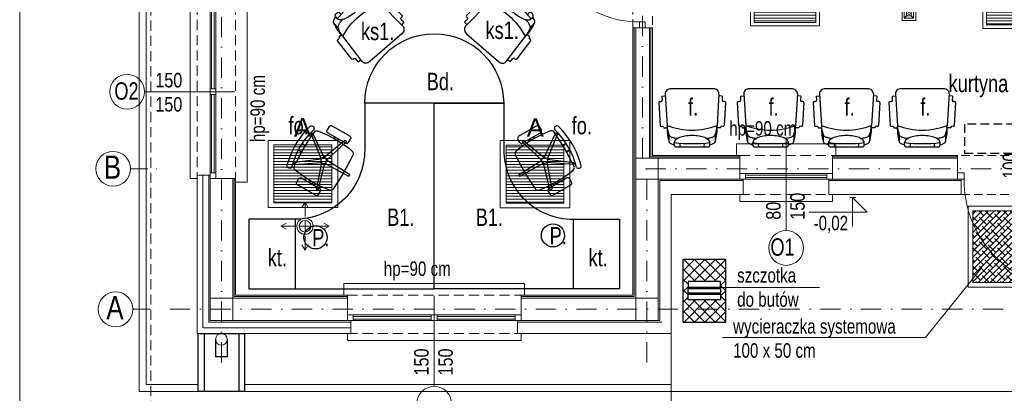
# Model space of a CAD drawing. Header units: inches. Extents: x 67014 to 70164, y -40762 to -35657.
# Tile 21 of 55: x 68189 to 69040, y -40243 to -39921. Entities that reach past the tile are written whole.
import ezdxf
from ezdxf.enums import TextEntityAlignment as Align

# ---------------------------------------------------------------- set-up
doc = ezdxf.new("R2010")
doc.units = ezdxf.units.IN
doc.header["$MEASUREMENT"] = 0
doc.linetypes.add('DASHDOT', pattern=[1, 0.5, -0.25, 0, -0.25])
doc.linetypes.add('HIDDEN', pattern=[0.375, 0.25, -0.125])
for name, color, linetype, lineweight in [('--proj.wentylacja', 251, 'Continuous', 0), ('A--tabelka rysunku', 7, 'Continuous', 0), ('LUXIONA', 140, 'Continuous', 0), ('p--dach', 7, 'Continuous', 20), ('p--dach-rura spustowa', 7, 'Continuous', 0), ('p--drzwi', 251, 'Continuous', 0), ('p--koty wysok.', 7, 'Continuous', 0), ('p--meble numeracja', 5, 'Continuous', 0), ('p--obrzeże bet.', 252, 'Continuous', 0), ('p--ocieplenie-w.zew', 7, 'Continuous', 0), ('p--okna', 7, 'Continuous', 0), ('p--opis drzwi', 252, 'Continuous', 0), ('p--opis okna', 7, 'Continuous', 0), ('p--opisy dodatkowe', 7, 'Continuous', 0), ('p--osie konstr', 7, 'DASHDOT', 15), ('p--osie konstr.-NR', 7, 'DASHDOT', 15), ('p--podciąg', 7, 'Continuous', 0), ('p--płyta GK', 7, 'Continuous', 0), ('p--wycieraczka', 252, 'Continuous', 0), ('p--wyposażenie', 84, 'Continuous', 25), ('p--ściana szkielet', 7, 'Continuous', 0)]:
    doc.layers.add(name, color=color, linetype=linetype, lineweight=lineweight)
doc.layers.add('16a-elew.cienka', color=251, linetype='Continuous')
doc.layers.add('A36-obrzeże', color=252, linetype='Continuous')
doc.styles.add('1-50', font='arial.ttf', dxfattribs={"width": 0.75, "height": 12.5})
doc.styles.get("Standard").update_dxf_attribs({"font": 'ARIAL.TTF'})
doc.styles.add('STYL-1', font='arial.ttf', dxfattribs={"width": 0.75})
doc.linetypes.add('BATTING', pattern='A,0.0001,-0.1,[134,ltypeshp.shx,S=0.1,R=0,X=-0.1,Y=0],-0.2,[134,ltypeshp.shx,S=0.1,R=180,X=0.1,Y=0],-0.1', length=0.4001)

# ---------------------------------------------------------------- blocks, each defined once
blk = doc.blocks.new('sof11_r')
for p, q in [((19.98, 34.88), (19.38, 34.85)), ((19.38, 34.85), (19.53, 31.85)), ((20.87, 36.93), (20.93, 35.93)), ((45.17, 39.11), (21.82, 37.98)), ((46.23, 38.16), (46.28, 37.16)), ((51.6, 36.44), (47.33, 36.22)), ((51.6, 36.44), (51.76, 33.45)), ((2, 25.76), (4.37, 25.76)), ((12.61, 30.34), (5.61, 30.34)), ((53.8, 33.56), (21.8, 31.85)), ((59.07, -7.89), (59.07, 28.56)), ((0, 23.76), (0, -3.09)), ((2, -5.09), (4.37, -5.09)), ((12.61, -9.66), (5.61, -9.66)), ((19.38, -14.18), (19.53, -11.18)), ((19.98, -14.21), (19.38, -14.18)), ((20.87, -16.26), (20.93, -15.26)), ((53.8, -12.88), (21.8, -11.18)), ((46.23, -17.49), (46.28, -16.49)), ((51.6, -15.77), (47.33, -15.54)), ((51.6, -15.77), (51.76, -12.78)), ((45.17, -18.43), (21.82, -17.31))]:
    blk.add_line(p, q)
for points in [[(2.23, 25.76, -0.030204), (2.78, 27.41, -0.097163), (4.32, 29.79, -0.203453), (5.61, 30.34, -0.203453)], [(4.37, -5.09, 0.184283), (6.75, -4.18, 0.102242), (9.43, -0.57, 0.061197), (10.93, 4.08, 0.047488), (11.52, 10.34, 0.047488), (10.93, 16.59, 0.061197), (9.43, 21.24, 0.102242), (6.75, 24.85, 0.184283), (4.37, 25.76, 0.184283)], [(8.71, 22.55, -0.01879), (8.95, 24.41, -0.054131), (9.78, 27.41, -0.097163), (11.32, 29.79, -0.203453), (12.61, 30.34, -0.203453)], [(2.23, -5.09, 0.030204), (2.78, -6.74, 0.097163), (4.32, -9.12, 0.203453), (5.61, -9.66, 0.203453)], [(8.71, -1.88, 0.01879), (8.95, -3.74, 0.054131), (9.78, -6.74, 0.097163), (11.32, -9.12, 0.203453), (12.61, -9.66, 0.203453)]]:
    blk.add_lwpolyline(points, format="xyb")
for centre, radius, start, end in [((19.93, 35.88), 1, 273.04478, 3.04478), ((21.87, 36.99), 1, 93.04478, 183.04478), ((45.23, 38.11), 1, 3.04478, 93.04478), ((47.28, 37.21), 1, 183.04478, 273.04478), ((2, 23.76), 2, 90, 180), ((122.88, 10.34), 119.5, 172.58553, 187.41447), ((18.77, -22.91), 54.85, 86.83081, 103.88055), ((21.41, 5.61), 26.24, 89.1562, 109.59965), ((68.33, 10.34), 51.27, 155.1826, 204.8174), ((54.07, 28.56), 5, 0, 93.04478), ((1.91, 14.05), 6.89, 73.91414, 106.08586), ((1.91, 6.62), 6.89, 253.91414, 286.08586), ((2, -3.09), 2, 180, 270), ((54.07, -7.89), 5, 266.95522, 0), ((18.77, 43.58), 54.85, 256.11945, 273.16919), ((21.41, 15.06), 26.24, 250.40035, 270.8438), ((19.93, -15.21), 1, 356.95522, 86.95522), ((21.87, -16.31), 1, 176.95522, 266.95522), ((47.28, -16.54), 1, 86.95522, 176.95522), ((45.23, -17.44), 1, 266.95522, 356.95522)]:
    blk.add_arc(centre, radius, start, end)
blk = doc.blocks.new('krzesło obrotowe')
for p, q in [((-8.95, 23.07), (-8.94, 20.22)), ((7.39, 24.53), (-7.53, 24.49)), ((8.82, 20.27), (8.82, 23.12)), ((-7.51, 18.81), (7.41, 18.85)), ((-1.47, 18.82), (-1.47, 17.39)), ((-0.66, 2.03), (5.74, 20.18)), ((1.37, 18.83), (1.37, 17.4)), ((7.11, 19.74), (1.72, 1.26)), ((6.18, 20.4), (6.88, 20.18)), ((-17.49, 12.18), (-17.07, 12.78)), ((-2.13, -0.01), (-17.42, 11.69)), ((-16.58, 12.86), (-0.66, 2.03)), ((-19.49, 2.43), (-16.69, 2.44)), ((-19.48, 2.79), (-16.68, 2.79)), ((1.72, 1.26), (20.97, 0.78)), ((21.31, 0.43), (21.32, -0.3)), ((-19.48, -2.54), (-16.67, -2.53)), ((-19.46, -2.9), (-16.67, -2.89)), ((-17.36, -11.79), (-2.13, -0.01)), ((-0.65, -2.03), (-16.51, -12.96)), ((5.85, -20.15), (-0.65, -2.03)), ((20.97, -0.66), (1.73, -1.25)), ((1.73, -1.25), (7.22, -19.7)), ((-16.99, -12.87), (-17.42, -12.28)), ((-8.82, -23.12), (-8.82, -20.27)), ((-7.41, -18.85), (7.51, -18.81)), ((-1.37, -18.83), (-1.37, -17.4)), ((1.47, -18.82), (1.47, -17.39)), ((6.99, -20.14), (6.3, -20.37)), ((8.94, -20.22), (8.95, -23.07)), ((7.53, -24.49), (-7.39, -24.53))]:
    blk.add_line(p, q)
blk.add_circle((0, 0), 2.13)
for centre, radius, start, end in [((-7.53, 23.07), 1.42, 90.16215, 180.16215), ((7.4, 23.11), 1.42, 0.16215, 90.16215), ((37.88, 0.11), 60.97, 164.37166, 195.95263), ((-19.3, 15.49), 1.86, 0.16215, 146.03866), ((37.88, 0.11), 57.42, 164.45033, 195.87397), ((163.51, 0.46), 180.21, 175.6008, 184.7235), ((-14.04, 14.12), 2.13, 99.26478, 175.6008), ((0.21, -73.23), 90.64, 81.05952, 99.26478), ((-7.52, 20.23), 1.42, 180.16215, 270.16215), ((6.07, 20.06), 0.355, 72.16215, 160.57632), ((6.77, 19.84), 0.355, 343.74797, 72.16215), ((7.4, 20.27), 1.42, 270.16215, 0.16215), ((13.96, 14.2), 2.13, 4.7235, 81.05952), ((-163.51, -0.46), 180.21, 355.6008, 4.7235), ((-17.21, 11.98), 0.355, 144.16215, 232.57632), ((-16.78, 12.57), 0.355, 55.74797, 144.16215), ((20.96, 0.42), 0.355, 0.16215, 88.57632), ((20.96, -0.31), 0.355, 271.74797, 0.16215), ((-17.14, -12.07), 0.355, 127.74797, 216.16215), ((-16.71, -12.66), 0.355, 216.16215, 304.57632), ((-19.21, -15.6), 1.86, 214.28563, 0.16215), ((-13.96, -14.2), 2.13, 184.7235, 261.05952), ((-0.21, 73.23), 90.64, 261.05952, 279.26478), ((-7.4, -20.27), 1.42, 90.16215, 180.16215), ((6.19, -20.03), 0.355, 199.74797, 288.16215), ((6.88, -19.8), 0.355, 288.16215, 16.57632), ((7.52, -20.23), 1.42, 0.16215, 90.16215), ((14.04, -14.12), 2.13, 279.26478, 355.6008), ((-7.4, -23.11), 1.42, 180.16215, 270.16215), ((7.53, -23.07), 1.42, 270.16215, 0.16215)]:
    blk.add_arc(centre, radius, start, end)
blk = doc.blocks.new('kota wykoń')
for p, q in [((0, 25), (0, 0)), ((0, 0), (-12.5, 12.5)), ((-12.5, 12.5), (37.5, 12.5))]:
    blk.add_line(p, q)
at = {"lineweight": 0}
blk.add_line((-2.5, 0), (2.5, 0), dxfattribs=at)
blk = doc.blocks.new('okno-80-33.65')
at = {"linetype": 'Continuous', "ltscale": 35}
for p, q in [((-83, 10), (3, 10)), ((-80, -39.65), (0, -39.65))]:
    blk.add_line(p, q, dxfattribs=at)
for p, q in [((-83, 0), (-83, 10)), ((3, 0), (3, 10)), ((-80, 0), (-83, 0)), ((-80, -20.45), (-80, 0)), ((0, 0), (0, -20.45)), ((0, 0), (3, 0)), ((-80, -20.45), (-80, -15.45)), ((-80, -15.45), (-75, -15.45)), ((-75, -15.45), (-5, -15.45)), ((-75, -15.45), (-75, -20.45)), ((-75, -16.95), (-5, -16.95)), ((-5, -20.45), (-5, -15.45)), ((-5, -15.45), (0, -15.45)), ((0, -15.45), (0, -20.45)), ((-75, -20.45), (-80, -20.45)), ((-77, -33.65), (-77, -20.45)), ((-75, -19.11), (-5, -19.11)), ((-5, -20.45), (-75, -20.45)), ((0, -20.45), (-5, -20.45)), ((-3, -20.45), (-3, -33.65)), ((-80, -39.65), (-80, -33.65)), ((0, -33.65), (0, -39.65))]:
    blk.add_line(p, q)
at = {"linetype": 'HIDDEN', "ltscale": 35}
for p, q in [((-80, 0), (0, 0)), ((-80, -33.65), (0, -33.65))]:
    blk.add_line(p, q, dxfattribs=at)
blk = doc.blocks.new('okno-150-33.15')
at = {"linetype": 'Continuous', "ltscale": 35}
for p, q in [((-3, 10), (153, 10)), ((0, -39.15), (150, -39.15))]:
    blk.add_line(p, q, dxfattribs=at)
for p, q in [((-3, 0), (-3, 10)), ((153, 0), (153, 10)), ((0, 0), (-3, 0)), ((0, -21.95), (0, 0)), ((150, 0), (150, -21.95)), ((150, 0), (153, 0)), ((0, -21.95), (0, -16.95)), ((0, -16.95), (5, -16.95)), ((5, -16.95), (145, -16.95)), ((5, -16.95), (5, -21.95)), ((72.5, -21.95), (72.5, -16.95)), ((77.5, -16.95), (77.5, -21.95)), ((145, -21.95), (145, -16.95)), ((145, -16.95), (150, -16.95)), ((150, -16.95), (150, -21.95)), ((5, -21.95), (0, -21.95)), ((3, -33.15), (3, -21.95)), ((5, -18.45), (72.5, -18.45)), ((5, -20.61), (72.5, -20.61)), ((145, -21.95), (5, -21.95)), ((77.5, -18.45), (145, -18.45)), ((77.5, -20.61), (145, -20.61)), ((150, -21.95), (145, -21.95)), ((147, -21.95), (147, -33.15)), ((0, -39.15), (0, -33.15)), ((150, -33.15), (150, -39.15))]:
    blk.add_line(p, q)
at = {"linetype": 'HIDDEN', "ltscale": 35}
for p, q in [((0, 0), (150, 0)), ((0, -33.15), (150, -33.15))]:
    blk.add_line(p, q, dxfattribs=at)
blk = doc.blocks.new('drzwi-90-100')
for p, q in [((10.1, 87.38), (5.05, 87.38)), ((5.05, 87.38), (5.05, 2.53)), ((10.1, 2.53), (10.1, 87.38)), ((5.05, 2.53), (0, 2.53)), ((0, 2.53), (0, -2.53)), ((5.05, -2.53), (5.05, 2.53)), ((5.05, 2.53), (10.1, 2.53)), ((100, 2.53), (94.95, 2.53)), ((94.95, 2.53), (94.95, -2.53)), ((100, -2.53), (100, 2.53)), ((0, -2.53), (5.05, -2.53)), ((94.95, -2.53), (100, -2.53))]:
    blk.add_line(p, q)
blk.add_arc((10.8, 3.23), 84.15, 359.52334, 90.47666)
blk = doc.blocks.new('szczotka do butów')
h = blk.add_hatch()
h.set_pattern_fill('ANSI37-Metric', color=256, scale=2, angle=-90, style=0)
h.set_pattern_definition([(-45, (2443.106, -1011.535), (4.490128, 4.490128), []), (45, (2443.106, -1011.535), (-4.490128, 4.490128), [])])
h.paths.add_polyline_path([(0, -37), (54, -37), (54, 0), (0, 0)])
h.paths.add_polyline_path([(19, -4.5), (24, -4.5), (24, -32.5), (19, -32.5)], flags=16)
h.paths.add_polyline_path([(35, -4.5), (30, -4.5), (30, -32.5), (35, -32.5)], flags=16)
h.paths.add_polyline_path([(25, -4.5), (29, -4.5), (29, -32.5), (25, -32.5)], flags=16)
for points in [[(0, -37), (54, -37), (54, 0), (0, 0)], [(19, -4.5), (24, -4.5), (24, -32.5), (19, -32.5)], [(25, -4.5), (29, -4.5), (29, -32.5), (25, -32.5)], [(35, -4.5), (30, -4.5), (30, -32.5), (35, -32.5)]]:
    blk.add_lwpolyline(points, close=True)
blk = doc.blocks.new('went-rzut parter-inst')
for p, q in [((-1073.7, -537.81), (-1076.39, -542.39)), ((-1073.7, -550.23), (-1073.7, -537.81)), ((-1073.7, -537.81), (-1071.02, -542.39)), ((-1094.5, -558.61), (-1089.92, -555.92)), ((-1094.5, -558.61), (-1089.92, -561.29)), ((-1082.08, -558.61), (-1094.5, -558.61)), ((-1078.7, -558.61), (-1068.7, -558.61)), ((-1073.7, -563.61), (-1073.7, -553.61)), ((-1073.7, -563.61), (-1073.7, -553.61)), ((-1073.7, -553.61), (-1073.7, -563.61)), ((-1065.32, -558.61), (-1052.9, -558.61)), ((-1052.9, -558.61), (-1057.48, -555.92)), ((-1052.9, -558.61), (-1057.48, -561.29)), ((-1073.7, -566.99), (-1073.7, -579.41)), ((-1073.7, -579.41), (-1076.39, -574.82)), ((-1073.7, -579.41), (-1071.02, -574.82))]:
    blk.add_line(p, q)
for radius, start, end in [(7, 90, 270), (7, 0, 180), (7, 270, 90), (7, 180, 0), (5, 90, 270), (5, 90, 270), (5, 0, 180), (5, 0, 180), (5, 0, 180), (5, 0, 180), (5, 180, 0), (5, 180, 0), (5, 180, 0), (5, 180, 0), (5, 270, 90), (5, 270, 90)]:
    blk.add_arc((-1073.7, -558.61), radius, start, end)
blk = doc.blocks.new('A')
at = {"layer": 'LUXIONA', "linetype": 'Continuous'}
h = blk.add_hatch(dxfattribs=at)
h.set_pattern_fill('ANSI31', color=256, scale=200, angle=135)
h.set_pattern_definition([(180, (365.154, -7.218), (-2e-15, -25), [])])
h.paths.add_polyline_path([(51, 540), (51, 40), (551, 40), (551, 540)])
for p, q in [((51, 290), (51, 540)), ((301, 540), (51, 540)), ((301, 540), (551, 540)), ((551, 540), (551, 40))]:
    blk.add_line(p, q, dxfattribs=at)
for points in [[(0, 580), (602, 580), (602, 0), (0, 0)], [(51, 540), (551, 540), (551, 40), (51, 40)], [(51, 540), (551, 540), (551, 40), (51, 40)]]:
    blk.add_lwpolyline(points, close=True, dxfattribs=at)
for p in [(551, 468.6), (551, 397.1), (551, 325.7), (551, 254.3), (551, 182.9), (551, 111.4)]:
    blk.add_point(p, dxfattribs=at)
at = {"layer": 'LUXIONA'}
blk.add_attdef('OZNACZENIE', text='', height=80, dxfattribs=at).set_placement((298.1, 611.8), align=Align.CENTER)
blk = doc.blocks.new('B')
at = {"layer": 'LUXIONA', "linetype": 'Continuous'}
h = blk.add_hatch(dxfattribs=at)
h.set_pattern_fill('ANSI31', color=256, scale=200, angle=135)
h.set_pattern_definition([(180, (966.344, -170.453), (-2e-15, -25), [])])
h.paths.add_polyline_path([(30.6, 263.5), (30.6, 31.5), (564.4, 31.5), (564.4, 263.5)])
for points in [[(0, 0), (595, 0), (595, 295), (0, 295)], [(30.6, 31.5), (564.4, 31.5), (564.4, 263.5), (30.6, 263.5)]]:
    blk.add_lwpolyline(points, close=True, dxfattribs=at)
at = {"layer": 'LUXIONA'}
blk.add_attdef('OZNACZENIE', text='', height=80, dxfattribs=at).set_placement((297.5, 343.1), align=Align.CENTER)
blk = doc.blocks.new('Lovato')
at = {"layer": 'LUXIONA'}
for p, q in [((-40, 40), (-20, 20)), ((20, 20), (40, 40)), ((-20, -20), (-40, -40)), ((20, -20), (40, -40))]:
    blk.add_line(p, q, dxfattribs=at)
for points in [[(-60, -60), (60, -60), (60, 60), (-60, 60)], [(-40, 40), (40, 40), (40, -40), (-40, -40)], [(-20, 20), (20, 20), (20, -20), (-20, -20)]]:
    blk.add_lwpolyline(points, close=True, dxfattribs=at)
blk.add_circle((0, 0), 9.01, dxfattribs=at)
blk.add_attdef('OZNACZENIE', text='', height=145.9, dxfattribs=at).set_placement((-39.7, 102.1), align=Align.CENTER)

msp = doc.modelspace()

# ---------------------------------------------------------------- hatches: boundary and pattern name
at = {"layer": 'p--wycieraczka', "ltscale": 8}
h = msp.add_hatch(dxfattribs=at)
h.set_pattern_fill('ANSI38', color=256, scale=30, style=0)
h.set_pattern_definition([(45, (-5144.91, -11520.9702), (-2.65165043, 2.65165043), []), (135, (-5144.91, -11520.9702), (-7.95495129, 2.65165043), [9.375, -5.625])])
h.paths.add_polyline_path([(69012.306, -40085.711), (69104.306, -40085.711), (69104.306, -40147.711), (69012.306, -40147.711)])

# ---------------------------------------------------------------- linework, layer by layer
at = {"layer": 'A--tabelka rysunku', "linetype": 'Continuous'}
msp.add_lwpolyline([(68189.402, -40726.616), (70129.402, -40726.616), (70129.402, -39311.616), (68189.402, -39311.616)], close=True, dxfattribs=at)
at = {"layer": 'A36-obrzeże', "linetype": 'Continuous', "ltscale": 35}
for p, q in [((68348.573, -40191.711), (68348.573, -40241.711)), ((68358.573, -40196.711), (68358.573, -40211.711)), ((68368.573, -40196.711), (68368.573, -40211.711)), ((68378.573, -40191.711), (68378.573, -40241.711)), ((68368.573, -40211.711), (68358.573, -40211.711))]:
    msp.add_line(p, q, dxfattribs=at)
msp.add_lwpolyline([(68383.573, -40241.711), (68343.573, -40241.711), (68343.573, -40191.711), (68383.573, -40191.711)], close=True, dxfattribs=at)
at = {"layer": 'p--dach', "linetype": 'HIDDEN', "ltscale": 35}
msp.add_lwpolyline([(68302.623, -39427.311), (69582.623, -39427.311), (69582.623, -40271.711), (68302.623, -40271.711)], close=True, dxfattribs=at)
at = {"layer": 'p--dach-rura spustowa', "linetype": 'Continuous', "ltscale": 75}
msp.add_circle((68363.573, -40196.711), 5, dxfattribs=at)
at = {"layer": 'p--obrzeże bet.', "linetype": 'Continuous', "ltscale": 35}
for p, q in [((68752.023, -40191.711), (68752.023, -40241.711)), ((68752.023, -40241.711), (68752.023, -40432.386)), ((68752.023, -40241.711), (69133.223, -40241.711))]:
    msp.add_line(p, q, dxfattribs=at)
for points in [[(69133.223, -40241.711), (69592.623, -40241.711), (69592.623, -39457.311), (68292.623, -39457.311), (68292.623, -40241.711), (68752.023, -40241.711)], [(68343.573, -39463.311), (68298.623, -39463.311), (68298.623, -40235.711), (68343.573, -40235.711)], [(68383.573, -40235.711), (68752.023, -40235.711)]]:
    msp.add_lwpolyline(points, dxfattribs=at)
at = {"layer": 'p--ocieplenie-w.zew', "linetype": 'BATTING', "ltscale": 10}
for p, q in [((68347.623, -40186.786), (68347.623, -40055.061)), ((68347.699, -40186.711), (68475.319, -40186.711))]:
    msp.add_line(p, q, dxfattribs=at)
at = {"layer": 'p--opis okna'}
for p, q in [((68297.162, -39983.061), (68375.123, -39983.061)), ((68851.223, -40102.83), (68851.223, -40023.719)), ((68547.319, -40237.173), (68547.319, -40159.211))]:
    msp.add_line(p, q, dxfattribs=at)
for centre in [(68282.162, -39983.061), (68851.223, -40117.83), (68547.319, -40252.173)]:
    msp.add_circle(centre, 15, dxfattribs=at)
at = {"layer": 'p--opisy dodatkowe'}
for points in [[(68796.301, -40195.191), (68971.613, -40195.191), (69020.335, -40134.728)], [(68783.602, -40152.066), (68879.904, -40152.066)]]:
    msp.add_lwpolyline(points, dxfattribs=at)
at = {"layer": 'p--osie konstr', "linetype": 'DASHDOT', "ltscale": 35}
for p, q in [((68363.573, -40216.711), (68363.573, -39457.311)), ((68727.073, -40040.511), (68727.073, -39457.311)), ((68729.823, -40049.511), (69154.173, -40049.511)), ((68731.073, -40216.711), (68731.073, -40049.511)), ((69600.19, -40170.761), (68317.623, -40170.761))]:
    msp.add_line(p, q, dxfattribs=at)
at = {"layer": 'p--osie konstr.-NR', "linetype": 'DASHDOT', "ltscale": 30}
for p, q in [((68285.109, -40049.511), (68310.109, -40049.511)), ((68287.2, -40170.761), (68312.2, -40170.761))]:
    msp.add_line(p, q, dxfattribs=at)
at = {"layer": 'p--osie konstr.-NR', "linetype": 'Continuous', "ltscale": 35}
for centre in [(68270.109, -40049.511), (68272.2, -40170.761)]:
    msp.add_circle(centre, 15, dxfattribs=at)
at = {"layer": 'p--podciąg', "linetype": 'HIDDEN', "ltscale": 30}
for p, q in [((68718.873, -39927.861), (68718.873, -39827.861)), ((68735.773, -39827.861), (68735.773, -39927.861)), ((69111.223, -40038.061), (68999.223, -40038.061)), ((69002.223, -40071.711), (69108.223, -40071.711))]:
    msp.add_line(p, q, dxfattribs=at)
at = {"layer": 'p--płyta GK', "ltscale": 35}
for p, q in [((68718.873, -40158.561), (68718.873, -39927.861)), ((68720.123, -40159.811), (68720.123, -39927.861)), ((68734.523, -40039.311), (68734.523, -39927.861)), ((68735.773, -40038.061), (68735.773, -39927.861)), ((68734.523, -40039.311), (68811.223, -40039.311)), ((68735.773, -40038.061), (68811.223, -40038.061)), ((68891.223, -40038.061), (68999.223, -40038.061)), ((68891.223, -40039.311), (68999.223, -40039.311)), ((68374.523, -40159.811), (68374.523, -40058.061)), ((68375.773, -40158.561), (68375.773, -40058.061)), ((68374.523, -40159.811), (68472.319, -40159.811)), ((68375.773, -40158.561), (68472.319, -40158.561)), ((68622.319, -40158.561), (68718.873, -40158.561)), ((68622.319, -40159.811), (68720.123, -40159.811))]:
    msp.add_line(p, q, dxfattribs=at)
at = {"layer": 'p--wycieraczka', "ltscale": 8}
for points in [[(69008.306, -40081.711), (69108.306, -40081.711), (69108.306, -40151.711), (69008.306, -40151.711)], [(69012.306, -40085.711), (69104.306, -40085.711), (69104.306, -40147.711), (69012.306, -40147.711)]]:
    msp.add_lwpolyline(points, close=True, dxfattribs=at)
at = {"layer": 'p--wyposażenie', "linetype": 'Continuous'}
for p, q in [((68427.319, -40093.061), (68427.319, -40153.061)), ((68667.319, -40093.061), (68667.319, -40153.061))]:
    msp.add_line(p, q, dxfattribs=at)
for points in [[(68607.319, -39993.061), (68487.319, -39993.061, -1), (68607.319, -39993.061)], [(68387.319, -40093.061), (68387.319, -40153.061), (68547.319, -40153.061), (68547.319, -39993.061), (68487.319, -39993.061), (68487.319, -40033.061, -0.4142136), (68427.319, -40093.061), (68387.319, -40093.061)], [(68707.319, -40093.061), (68707.319, -40153.061), (68547.319, -40153.061), (68547.319, -39993.061), (68607.319, -39993.061), (68607.319, -40033.061, 0.4142136), (68667.319, -40093.061), (68707.319, -40093.061)]]:
    msp.add_lwpolyline(points, format="xyb", close=True, dxfattribs=at)
at = {"layer": 'p--wyposażenie', "linetype": 'HIDDEN', "ltscale": 30}
msp.add_lwpolyline([(69005.223, -40036.061), (69105.223, -40036.061), (69105.223, -40011.061), (69005.223, -40011.061)], close=True, dxfattribs=at)
at = {"layer": 'p--wyposażenie', "linetype": 'Continuous'}
for centre in [(68444.879, -40108.688), (68649.857, -40106.976)]:
    msp.add_circle(centre, 10, dxfattribs=at)
at = {"layer": 'p--ściana szkielet', "ltscale": 35}
for p, q in [((68735.773, -39927.861), (68718.873, -39927.861)), ((68721.323, -40179.711), (68721.323, -39927.861)), ((68733.323, -40040.511), (68733.323, -39927.861)), ((68721.323, -40040.511), (68811.223, -40040.511)), ((68740.823, -40179.711), (68740.823, -40040.511)), ((68891.223, -40040.511), (68999.223, -40040.511)), ((68342.623, -40191.711), (68342.623, -40055.061)), ((68342.623, -40191.711), (68342.623, -40055.061)), ((68352.623, -40181.711), (68352.623, -40055.061)), ((68353.823, -40180.511), (68353.823, -40055.061)), ((68373.323, -40180.511), (68373.323, -40058.061)), ((68721.323, -40058.511), (68999.223, -40058.511)), ((68742.023, -40059.711), (68814.223, -40059.711)), ((68742.023, -40180.511), (68742.023, -40059.711)), ((68888.223, -40059.711), (69002.223, -40059.711)), ((68752.023, -40071.711), (68814.223, -40071.711)), ((68752.023, -40191.711), (68752.023, -40071.711)), ((68888.223, -40071.711), (69002.223, -40071.711)), ((68353.823, -40161.011), (68472.319, -40161.011)), ((68622.319, -40161.011), (68740.823, -40161.011)), ((68353.823, -40180.511), (68475.319, -40180.511)), ((68619.319, -40180.511), (68742.023, -40180.511)), ((68352.623, -40181.711), (68475.319, -40181.711)), ((68744.014, -40181.711), (68619.319, -40181.711)), ((68342.623, -40191.711), (68475.319, -40191.711)), ((68342.623, -40191.711), (68475.319, -40191.711)), ((68619.319, -40191.711), (68752.023, -40191.711)), ((68619.319, -40191.711), (68752.023, -40191.711))]:
    msp.add_line(p, q, dxfattribs=at)
for points in [[(68811.223, -40038.061), (68811.223, -40058.513), (68814.223, -40058.513), (68814.223, -40071.711)], [(68891.223, -40038.061), (68891.223, -40058.513), (68888.223, -40058.513), (68888.223, -40071.711)], [(68999.223, -40038.061), (68999.223, -40058.513), (69002.223, -40058.513), (69002.223, -40071.711)], [(68342.623, -40055.061), (68353.823, -40055.061), (68353.823, -40058.061), (68375.773, -40058.061)], [(68472.319, -40159.561), (68472.319, -40180.511), (68475.319, -40180.511), (68475.319, -40191.711)], [(68622.319, -40158.561), (68622.319, -40180.511), (68619.319, -40180.511), (68619.319, -40191.711)]]:
    msp.add_lwpolyline(points, dxfattribs=at)

# ---------------------------------------------------------------- block references
at = {"layer": '--proj.wentylacja', "linetype": 'Continuous', "ltscale": 12}
msp.add_blockref('went-rzut parter-inst', (69509.473, -39540.461), dxfattribs=at)
at = {"layer": '16a-elew.cienka', "color": 251, "rotation": 90}
msp.add_blockref('szczotka do butów', (68762.023, -40181.711), dxfattribs=at)
at = {"layer": 'LUXIONA', "color": 7, "linetype": 'ByBlock'}
ref = msp.add_blockref('B', (68820.525, -39926.383), dxfattribs=dict(at, xscale=0.09999999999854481, yscale=0.1000000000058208, zscale=0.1))
ref.add_attrib('OZNACZENIE', 'B', dxfattribs={"height": 16}).set_placement((68850.275, -39892.072), align=Align.CENTER)
ref = msp.add_blockref('B', (69021.036, -39928.667), dxfattribs=dict(at, xscale=0.09999999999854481, yscale=0.1000000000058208, zscale=0.1))
ref.add_attrib('OZNACZENIE', 'B', dxfattribs={"height": 16}).set_placement((69050.786, -39894.356), align=Align.CENTER)
at = {"layer": 'LUXIONA', "color": 7, "lineweight": -3, "xscale": 0.1, "yscale": 0.1, "zscale": 0.1}
msp.add_blockref('Lovato', (68957.277, -39915.538), dxfattribs=at).add_auto_attribs({'OZNACZENIE': 'AW1'})
at = {"layer": 'LUXIONA', "color": 7, "linetype": 'ByBlock'}
ref = msp.add_blockref('A', (68403.855, -40083.024), dxfattribs=dict(at, xscale=0.09999999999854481, yscale=0.1000000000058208, zscale=0.1))
ref.add_attrib('OZNACZENIE', 'A', dxfattribs={"height": 16}).set_placement((68433.669, -40021.839), align=Align.CENTER)
ref = msp.add_blockref('A', (68664.487, -40083.161), dxfattribs=dict(at, xscale=-0.09999999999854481, yscale=0.1000000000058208, zscale=0.1))
ref.add_attrib('OZNACZENIE', 'A', dxfattribs={"height": 16}).set_placement((68634.673, -40021.977), align=Align.CENTER)
at = {"layer": 'p--drzwi', "xscale": -1, "rotation": 89.99999999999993}
msp.add_blockref('drzwi-90-100', (68727.073, -39827.861), dxfattribs=at)
at = {"layer": 'p--drzwi', "xscale": 1.12, "yscale": 1.12, "rotation": 180}
msp.add_blockref('drzwi-90-100', (69111.223, -40055.734), dxfattribs=at)
at = {"layer": 'p--koty wysok.', "rotation": 180}
msp.add_blockref('kota wykoń', (68908.629, -40074.392), dxfattribs=at)
at = {"layer": 'p--okna', "linetype": 'Continuous', "rotation": 270}
msp.add_blockref('okno-150-33.15', (68375.773, -39908.061), dxfattribs=at)
at = {"layer": 'p--okna', "linetype": 'Continuous'}
for name, p in [('okno-80-33.65', (68891.223, -40038.061)), ('okno-150-33.15', (68472.319, -40158.561))]:
    msp.add_blockref(name, p, dxfattribs=at)
at = {"layer": 'p--wyposażenie', "linetype": 'Continuous'}
for p, xscale, rotation in [((68480.454, -39900.409), -0.8499999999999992, 130.9655730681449), ((68614.183, -39900.409), 0.8499999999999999, 229.0344269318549), ((68780.343, -40030.717), 0.8499999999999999, 90), ((68848.138, -40030.717), 0.8499999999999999, 90), ((68913.638, -40030.717), 0.8499999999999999, 90), ((68979.137, -40030.717), 0.8499999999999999, 90)]:
    msp.add_blockref('sof11_r', p, dxfattribs=dict(at, xscale=xscale, rotation=rotation))
at = {"layer": 'p--wyposażenie', "linetype": 'Continuous', "yscale": 1.2, "zscale": 1.2}
for p, xscale, rotation in [((68451.891, -40042.434), -1.2, 149.9270727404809), ((68642.746, -40042.434), 1.2, 210.072927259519)]:
    msp.add_blockref('krzesło obrotowe', p, dxfattribs=dict(at, xscale=xscale, rotation=rotation))

# ---------------------------------------------------------------- texts
at = {"layer": 'p--koty wysok.', "insert": (68904.733, -40104.92), "char_height": 18, "width": 207.41597, "attachment_point": 9, "style": '1-50'}
msp.add_mtext('{\\H0.6944x;-0,02}', dxfattribs=at)
at = {"layer": 'p--meble numeracja', "linetype": 'Continuous', "char_height": 15, "attachment_point": 1, "style": '1-50'}
for s, insert, width in [('ks1.', (68484.115, -39923.579), 22.74678), ('ks1.', (68591.623, -39922.578), 22.74678), ('Bd.', (68540.893, -39966.763), 22.74678), ('kurtyna powietrzna', (68991.49, -39968.403), 144.34632), ('f.', (68766.547, -39988.786), 22.74678), ('f.', (68836.081, -39988.786), 22.74678), ('f.', (68901.58, -39988.786), 22.74678), ('f.', (68967.079, -39988.786), 22.74678), ('fo.', (68421.543, -40004.796), 22.74678), ('fo.', (68666.037, -40004.796), 22.74678), ('B1.', (68506.7, -40083.83), 22.74678), ('B1.', (68583.199, -40083.83), 22.74678), ('P.', (68442.04, -40101.436), 22.74678), ('P.', (68647.018, -40099.724), 22.74678), ('kt.', (68403.542, -40118.603), 22.74678), ('kt.', (68680.562, -40118.603), 22.74678)]:
    msp.add_mtext(s, dxfattribs=dict(at, insert=insert, width=width))
at = {"layer": 'p--opis drzwi', "insert": (69071.651, -40057.839), "char_height": 12.5, "width": 17.2395, "attachment_point": 7, "rotation": 90, "style": 'STYL-1'}
msp.add_mtext('100\\P200', dxfattribs=at)
at = {"layer": 'p--opis okna', "char_height": 12.5, "attachment_point": 1, "rotation": 90}
for s, insert, width, style in [('hp=90 cm', (68388.617, -40026.615), 128.63421, 'STYL-1'), ('{\\W0.8;80\\P150}', (68833.918, -40093.497), 45.287, '1-50'), ('{\\W0.8;150\\P150}', (68530.013, -40227.839), 45.287, '1-50')]:
    msp.add_mtext(s, dxfattribs=dict(at, insert=insert, width=width, style=style))
at = {"layer": 'p--opis okna'}
for s, insert, char_height, width, attachment_point, style in [('{\\W0.8;150\\P150}', (68306.496, -40000.367), 12.5, 45.287, 7, '1-50'), ('O2', (68292.087, -39990.173), 15, 74.01038, 9, '1-50'), ('hp=90 cm', (68802.074, -40024.718), 12.5, 128.63421, 7, 'STYL-1'), ('O1', (68858.624, -40109.511), 15, 74.01038, 3, '1-50'), ('hp=90 cm', (68503.766, -40145.718), 12.5, 128.63421, 7, 'STYL-1')]:
    msp.add_mtext(s, dxfattribs=dict(at, insert=insert, char_height=char_height, width=width, attachment_point=attachment_point, style=style))
at = {"layer": 'p--opisy dodatkowe', "char_height": 12.5, "style": 'STYL-1'}
for s, insert, width, attachment_point in [('szczotka \\Pdo butów', (68808.902, -40135.176), 156.52759, 1), ('wycieraczka systemowa\\P100 x 50 cm', (68805.4, -40212.693), 177.1707, 7)]:
    msp.add_mtext(s, dxfattribs=dict(at, insert=insert, width=width, attachment_point=attachment_point))
at = {"layer": 'p--osie konstr.-NR', "linetype": 'Continuous', "ltscale": 35, "char_height": 20, "width": 63.5564, "attachment_point": 3}
for s, insert in [('{\\W0.8;B}', (68277.024, -40038.097)), ('\\W0.8;A', (68279.115, -40159.347))]:
    msp.add_mtext(s, dxfattribs=dict(at, insert=insert))

doc.saveas('drawing.dxf')
